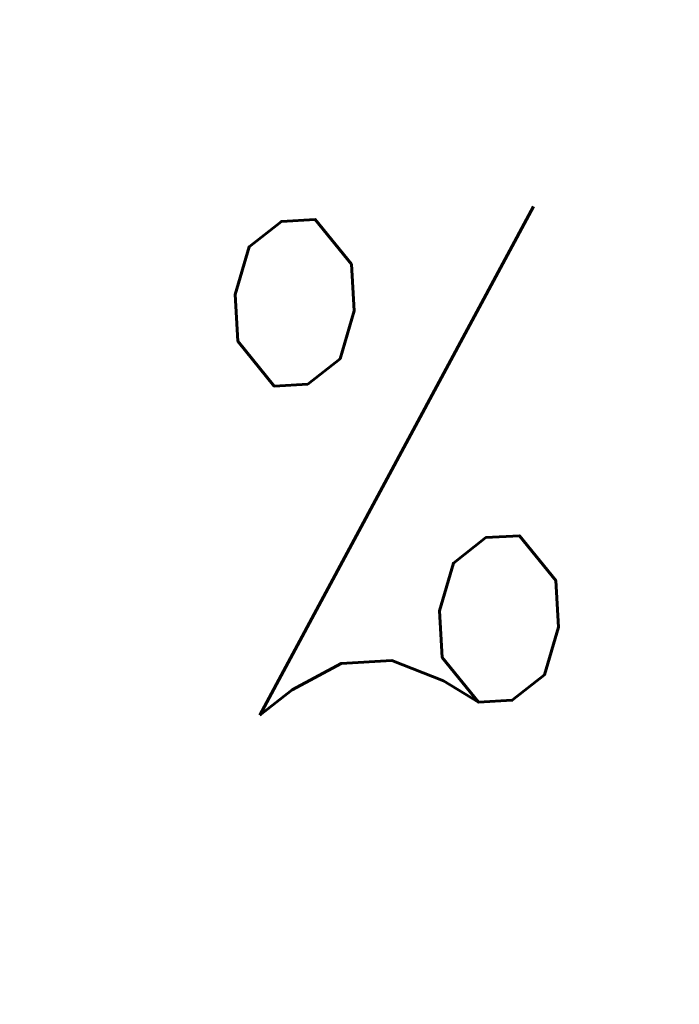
# Model space of a CAD drawing. Extents: x 447045 to 447634, y 442020 to 443192.
# Tile 20 of 24: x 447245.92 to 447249.27, y 443077.31 to 443082.31. Entities that reach past the tile are written whole.
import ezdxf

# ---------------------------------------------------------------- set-up
doc = ezdxf.new("R2010")
doc.units = 0
doc.header["$LTSCALE"] = 2
doc.header["$MEASUREMENT"] = 0
doc.linetypes.add('AUSGEZOGEN', pattern=[0])
for name, color, linetype in [('FBR', 8, 'CONTINUOUS'), ('GEF', 7, 'CONTINUOUS'), ('SCHLITZRINNE', 8, 'AUSGEZOGEN')]:
    doc.layers.add(name, color=color, linetype=linetype)
doc.styles.add('ROMANS', font='romans.shx', dxfattribs={"width": 0.8})

msp = doc.modelspace()

# ---------------------------------------------------------------- hatches: boundary and pattern name
at = {"layer": 'SCHLITZRINNE'}
h = msp.add_hatch(dxfattribs=at)
h.set_pattern_fill('_USER', color=256, scale=1.5, angle=45, style=0, pattern_type=0)
h.set_pattern_definition([(334.2695901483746, (447234.5127272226, 443158.8401483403), (0.6512059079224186, 1.35127009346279), [])])
edge = h.paths.add_edge_path()
edge.add_arc((464490.7175438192, 449190.2495547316), 18279.89343786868, 199.256988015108, 199.2725912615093)
edge.add_arc((412789.2576575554, 431110.164703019), 36491.72717792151, 19.26941265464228, 19.275929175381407, ccw=False)
edge.add_line((447233.134, 443161.2700000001), (447233.6060244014, 443161.4349028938))
edge.add_arc((464490.7175437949, 449190.249554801), 18280.39343786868, 199.2569880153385, 199.2725912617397)
edge.add_arc((438988.1613027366, 440271.6982763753), 8736.655536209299, 19.248465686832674, 19.281113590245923, ccw=False)
edge.add_arc((439684.884197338, 440514.9838708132), 7998.678116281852, 19.2238186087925, 19.248465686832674, ccw=False)
edge.add_arc((551443.6805055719, 479485.6081539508), 110359.837036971, 199.2238149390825, 199.2304511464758)
edge.add_arc((461591.9284848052, 448142.3628786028), 15198.20419267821, 199.2304511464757, 199.2954143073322)
edge.add_arc((434066.5644204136, 438505.5905611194), 13965.35264760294, 19.22764435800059, 19.29541436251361, ccw=False)
edge.add_arc((446515.3391800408, 442847.4484587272), 781.1301442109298, 18.874057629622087, 19.227644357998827, ccw=False)
edge.add_arc((443272.1578874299, 441738.6996315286), 4208.59989003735, 18.721726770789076, 18.874057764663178, ccw=False)
edge.add_arc((445875.7446372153, 442621.065670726), 1459.557549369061, 18.158793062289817, 18.72172677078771, ccw=False)
edge.add_arc((444728.6532720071, 442244.8351673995), 2666.772522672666, 17.742332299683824, 18.158793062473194, ccw=False)
edge.add_arc((445572.4217009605, 442514.803087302), 1780.867426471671, 17.477765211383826, 17.74233229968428, ccw=False)
edge.add_arc((445655.9223158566, 442541.0951066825), 1693.325305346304, 17.206445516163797, 17.477765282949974, ccw=False)
edge.add_arc((445949.7367177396, 442632.082078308), 1385.745182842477, 16.534274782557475, 17.206445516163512, ccw=False)
edge.add_arc((445777.9256488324, 442581.0775038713), 1564.967140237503, 15.901763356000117, 16.534274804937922, ccw=False)
edge.add_arc((444610.2498572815, 442248.4174516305), 2779.104473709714, 15.717077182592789, 15.901763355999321, ccw=False)
edge.add_arc((445469.3841440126, 442490.1855316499), 1886.600396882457, 15.492922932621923, 15.71707716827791, ccw=False)
edge.add_arc((444501.3018579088, 442221.8413207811), 2891.185847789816, 15.151693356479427, 15.49292293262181, ccw=False)
edge.add_arc((444653.0003013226, 442262.919567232), 2734.024020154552, 14.800793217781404, 15.15169336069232, ccw=False)
edge.add_arc((445305.3867260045, 442435.2971580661), 2059.248441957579, 14.553226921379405, 14.800793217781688, ccw=False)
edge.add_arc((445661.5778748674, 442527.7675625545), 1691.249922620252, 14.280051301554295, 14.55322700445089, ccw=False)
edge.add_arc((445825.2781955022, 442569.4335576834), 1522.330266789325, 13.754489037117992, 14.280051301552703, ccw=False)
edge.add_arc((444655.9725115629, 442283.2091768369), 2726.157571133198, 13.361751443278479, 13.754489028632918, ccw=False)
edge.add_arc((444873.7445731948, 442334.9361968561), 2502.326484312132, 13.156370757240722, 13.361751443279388, ccw=False)
edge.add_arc((445203.5665272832, 442412.0303197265), 2163.614179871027, 12.935498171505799, 13.156370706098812, ccw=False)
edge.add_arc((445591.1524972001, 442501.0521217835), 1765.936213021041, 12.36851844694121, 12.935498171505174, ccw=False)
edge.add_arc((445707.2559674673, 442526.5122554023), 1647.073964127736, 11.781436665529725, 12.368518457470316, ccw=False)
edge.add_arc((445429.9941138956, 442468.6829810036), 1930.302423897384, 11.594814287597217, 11.781436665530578, ccw=False)
edge.add_arc((442977.0603987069, 441965.3993853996), 4434.33480961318, 11.471684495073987, 11.59481397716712, ccw=False)
edge.add_arc((444371.6934236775, 442248.4229983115), 3011.273447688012, 11.050893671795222, 11.471684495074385, ccw=False)
edge.add_arc((446428.11335783, 442650.0465261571), 916.0015312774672, 10.287944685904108, 11.050893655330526, ccw=False)
edge.add_arc((445293.5438072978, 442444.106887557), 2069.110025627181, 9.832006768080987, 10.287944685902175, ccw=False)
edge.add_arc((438489.7745608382, 441264.9773509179), 8974.298105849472, 9.613081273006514, 9.832006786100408, ccw=False)
edge.add_arc((-516898.9809261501, 279448.6900894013), 977969.7495575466, 9.612262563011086, 9.613081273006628, ccw=False)
edge.add_arc((439111.8192036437, 441356.2794889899), 8345.741258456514, 9.603416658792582, 9.61227924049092, ccw=False)
edge.add_arc((371773.6318437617, 429962.7471930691), 76641.01236189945, 9.590854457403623, 9.603416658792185, ccw=False)
edge.add_arc((456011.6550815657, 444189.1683239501), 8789.8725663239, 189.5423691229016, 189.6519019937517)
edge.add_arc((455543.1851558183, 444109.4959913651), 8314.676026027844, 189.6519019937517, 189.6840918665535)
edge.add_arc((393564.9242098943, 433546.2457900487), 54557.31384556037, 9.66554402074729, 9.670449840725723, ccw=False)

# ---------------------------------------------------------------- linework, layer by layer
at = {"layer": 'FBR'}
for points in [[(447358.9473806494, 442729.41333027, 5.4597560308e-06), (447365.2088651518, 442692.4394217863, -2.781310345e-06), (447371.4703496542, 442655.4655133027, -2.6786460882e-06), (447379.8183651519, 442606.1674217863, 3.2175724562e-06), (447388.1663806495, 442556.8693302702)], [(447247.3080008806, 443165.7971051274), (447255.0237192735, 443143.7505937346, -6.4311372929e-06), (447259.1527563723, 443131.9519877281, 2.23068798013e-05), (447263.2817934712, 443120.1533817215, 0.0002456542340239), (447263.3216096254, 443120.0398034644, -3.67736460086e-05), (447263.5880256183, 443119.280850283, -0.0017066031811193), (447266.6445463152, 443110.4754591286, -0.0010633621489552), (447271.4716214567, 443096.3166433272, -0.0019912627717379), (447274.9413123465, 443085.9320292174, -0.0009070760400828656), (447277.5758631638, 443077.8921905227)], [(447245.544555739, 443066.6817207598, -9.463678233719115e-06), (447247.4897563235, 443060.8239488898, -0.0013013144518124), (447247.706, 443060.1669999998, -0.0020081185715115), (447251.6587311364, 443047.8854668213, -0.0021524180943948), (447255.2509999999, 443036.3969999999, -0.0022340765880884), (447258.8882538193, 443024.3960372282, -0.0022619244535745), (447262.374, 443012.5109999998, -0.0011749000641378), (447265.9870587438, 442999.8707952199, -0.0013149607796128), (447269.159, 442988.5609999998, -0.0009664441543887), (447272.6049340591, 442976.0550789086, -0.0010408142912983), (447275.7579999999, 442964.4299999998, -0.0014725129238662), (447278.6664149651, 442953.4895489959, -0.0013323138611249), (447281.8129999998, 442941.3799999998, -0.0020558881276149)]]:
    msp.add_lwpolyline(points, format="xyb", dxfattribs=at)

# ---------------------------------------------------------------- texts
at = {"layer": 'GEF', "style": 'ROMANS', "width": 0.8}
msp.add_text('4.1%%%', height=2.5, rotation=183.3850266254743, dxfattribs=at).set_placement((447253.065874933, 443081.6326874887))

doc.saveas('drawing.dxf')
